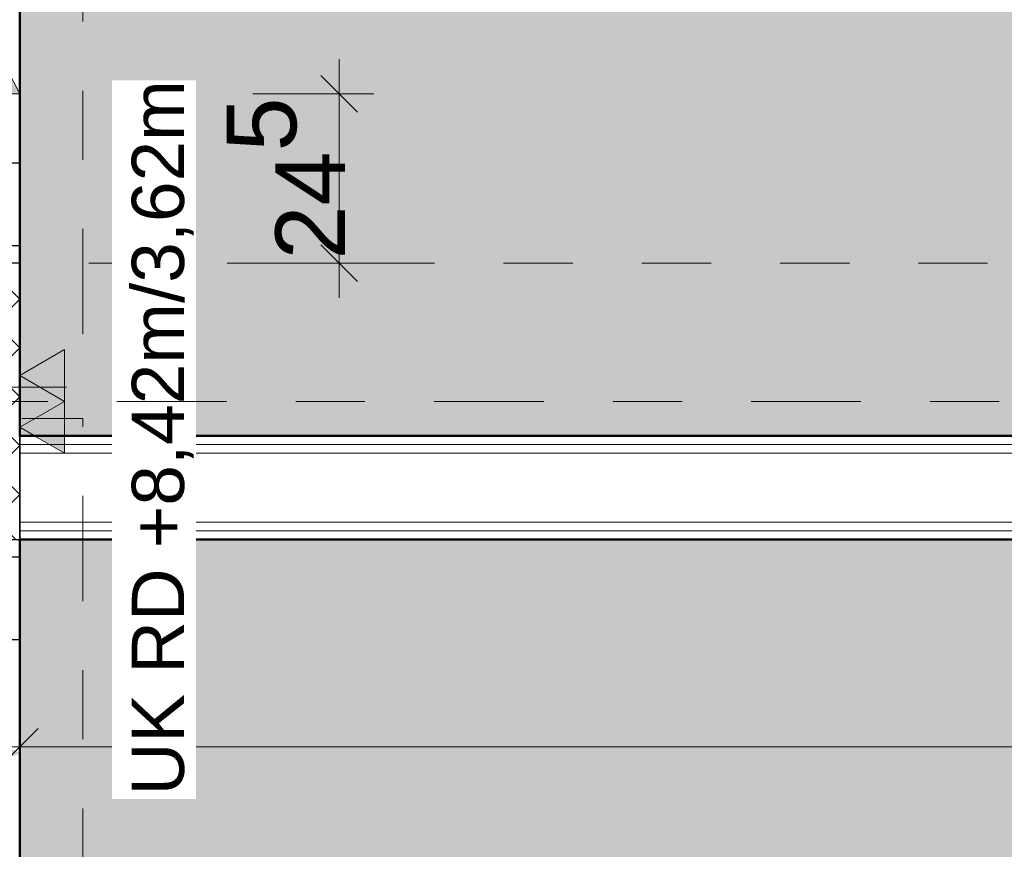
# Model space of a CAD drawing. Header units: metres. Extents: x -180 to 4, y -49 to 6.
# Tile 78 of 256: x -175.22 to -173.8, y -20.6 to -19.39. Entities that reach past the tile are written whole.
import ezdxf

# ---------------------------------------------------------------- set-up
doc = ezdxf.new("R2010")
doc.units = ezdxf.units.M
doc.header["$LTSCALE"] = 0.05
doc.header["$PDMODE"] = 1
doc.header["$PDSIZE"] = -2
for name, pattern in [('ISO-10 Strichpunktlinie', [4.699, 3.048, -0.762, 0.127, -0.762]), ('Linienart-20', [2.116531, 1.058062, -1.058469]), ('Linienart-34', [4.233, 2.116, -2.117]), ('Linienart-53', [5.291531, 3.175, -1.058062, 0.352704, -0.705764])]:
    doc.linetypes.add(name, pattern=pattern)
doc.layers.get('0').update_dxf_attribs({"lineweight": 25})
for name, color, linetype, lineweight, true_color in [('00 -Bauelemente -Dämmung innen', 7, 'Continuous', 9, 0xff7fe6), ('00 -Bauelemente -Gipskarton', 7, 'Continuous', 9, 0xff7fe6), ('30 -33 Aussenwände- 3 Aussenstützen', 7, 'Continuous', 50, 0x0000dd), ('30 -33 Aussenwände- 7 Fassade_ Elemente', 7, 'Continuous', 9, 0x00aacc), ('30 -34 Innenwände- 11 Durchbruch', 4, 'Continuous', 9, 0x00ffff), ('30 -34 Innenwände- 2 nichttragend', 7, 'Continuous', 18, 0xff7fe6), ('30 -35 Decken- 1 Konstruktion-Träger- Stahlbeton', 7, 'Continuous', 13, 0x33aa00), ('60- 61 allgemeine Ausstattung- 1 Möbel', 7, 'Continuous', 9, 0x00cccc), ('70 -72 Beschriftung- 1 Beschriftung allgemein', 7, 'Continuous', 9, 0xff6633), ('70 -72 Beschriftung- 2 Beschriftung Bauteile', 7, 'Continuous', 9, 0x9999ff), ('70 -72 Beschriftung- 7 Detailverweise Linie', 7, 'Continuous', 9, 0x00dd00), ('70 -73 Bauteildarst.- 3 verdeckt 0.35', 4, 'Linienart-34', 35, 0x00ffff), ('70 -75 Raumstempel- 1 Raumstempel', 1, 'Continuous', 50, 0xff0000), ('70 -76 Bemaßung- 2 Allgemein', 7, 'Continuous', 5, 0x6666cc), ('CW-Unsichtbar', 7, 'Continuous', 9, 0x599559)]:
    doc.layers.add(name, color=color, linetype=linetype, lineweight=lineweight, true_color=true_color)
doc.layers.add('70 -71 Achsen- 1 Gebäudeachsen', color=7, linetype='Linienart-53', lineweight=18)
doc.layers.add('Keine', color=7, linetype='Continuous', lineweight=9)
doc.styles.add('Arial', font='arial.ttf')
doc.dimstyles.new('k+k 1_50', dxfattribs={"dimtxt": 0.100689, "dimasz": 0.05302, "dimexe": 0.05, "dimexo": 0.15, "dimgap": 0.01, "dimtad": 1, "dimdec": 3, "dimtxsty": 'Arial', "dimblk": 'VW_SLASH', "dimblk1": 'VW_SLASH', "dimblk2": 'VW_SLASH', "dimcen": 0, "dimdle": 0.05, "dimadec": 3, "dimazin": 0, "dimtfac": 0.75, "dimtdec": 3, "dimtix": 1, "dimtmove": 0, "dimatfit": 0, "dimldrblk": 'VW_SLASH-1', "dimfxl": 0.125, "dimfxlon": 1, "dimfrac": 2, "dimtolj": 1, "dimarcsym": 0})
doc.dimstyles.new('k+k_klein', dxfattribs={"dimtxt": 0.100689, "dimasz": 0.05302, "dimexe": 0.05, "dimexo": 0.15, "dimgap": 0.005, "dimtad": 1, "dimdec": 3, "dimtxsty": 'Arial', "dimblk": 'VW_SLASH-2', "dimblk1": 'VW_SLASH-2', "dimblk2": 'VW_SLASH-2', "dimcen": 0, "dimdle": 0.025, "dimadec": 3, "dimazin": 0, "dimtfac": 0.75, "dimtdec": 3, "dimtix": 1, "dimtmove": 0, "dimatfit": 0, "dimldrblk": 'VW_FILLEDARROW', "dimfxl": 0.1, "dimfxlon": 1, "dimfrac": 2, "dimtolj": 1, "dimarcsym": 0})

# ---------------------------------------------------------------- blocks, each defined once
blk = doc.blocks.new('Gruppe-6190')
at = {"color": 255}
blk.add_wipeout([(-175.776, -11.922), (-175.221, -11.922), (-175.221, -19.722), (-175.776, -19.722), (-175.776, -19.877), (-176.018, -19.877), (-176.018, -11.767), (-175.776, -11.767)], dxfattribs=at).dxf.layer = '30 -33 Aussenwände- 7 Fassade_ Elemente'
at = {"layer": '30 -33 Aussenwände- 7 Fassade_ Elemente', "flags": 128}
blk.add_lwpolyline([(-175.776, -11.922), (-175.221, -11.922), (-175.221, -19.722), (-175.776, -19.722), (-175.776, -19.877), (-176.018, -19.877), (-176.018, -11.767), (-175.776, -11.767)], close=True, dxfattribs=at)
at = {"layer": '30 -33 Aussenwände- 7 Fassade_ Elemente', "lineweight": 25, "flags": 128}
blk.add_lwpolyline([(-175.221, -19.602), (-175.221, -19.722), (-175.521, -19.722), (-175.521, -19.602)], close=True, dxfattribs=at)
blk = doc.blocks.new('Gruppe-6290')
at = {"color": 255}
blk.add_wipeout([(-175.776, -22.722), (-175.221, -22.722), (-175.221, -20.172), (-175.776, -20.172), (-175.776, -20.017), (-176.018, -20.017), (-176.018, -22.877), (-175.776, -22.877)], dxfattribs=at).dxf.layer = '30 -33 Aussenwände- 7 Fassade_ Elemente'
at = {"layer": '30 -33 Aussenwände- 7 Fassade_ Elemente', "flags": 128}
blk.add_lwpolyline([(-175.776, -22.722), (-175.221, -22.722), (-175.221, -20.172), (-175.776, -20.172), (-175.776, -20.017), (-176.018, -20.017), (-176.018, -22.877), (-175.776, -22.877)], close=True, dxfattribs=at)
at = {"color": 255, "lineweight": 25}
blk.add_wipeout([(-175.521, -20.292), (-175.521, -20.172), (-175.221, -20.172), (-175.221, -20.292)], dxfattribs=at).dxf.layer = '30 -33 Aussenwände- 7 Fassade_ Elemente'
at = {"layer": '30 -33 Aussenwände- 7 Fassade_ Elemente', "lineweight": 25, "flags": 128}
blk.add_lwpolyline([(-175.521, -20.292), (-175.521, -20.172), (-175.221, -20.172), (-175.221, -20.292)], close=True, dxfattribs=at)
blk = doc.blocks.new('Gruppe-9713')
at = {"layer": '30 -35 Decken- 1 Konstruktion-Träger- Stahlbeton', "color": 7, "linetype": 'Linienart-20', "lineweight": 13, "transparency": 33554687}
blk.add_line((-175.221, -11.897), (-175.221, -30.997), dxfattribs=at)
at = {"layer": '30 -35 Decken- 1 Konstruktion-Träger- Stahlbeton', "color": 0, "flags": 1}
for tag in ['IFC_UUID', 'instanceID']:
    blk.add_attdef(tag, (-175.621, -30.997), '', height=0.00018, dxfattribs=at)
blk = doc.blocks.new('Gruppe-9752')
at = {"layer": '30 -35 Decken- 1 Konstruktion-Träger- Stahlbeton', "color": 7, "linetype": 'Linienart-20', "lineweight": 13, "transparency": 33554687}
for p, q in [((-160.421, -19.747), (-175.221, -19.747)), ((-160.421, -20.147), (-175.221, -20.147))]:
    blk.add_line(p, q, dxfattribs=at)
at = {"layer": '30 -35 Decken- 1 Konstruktion-Träger- Stahlbeton', "color": 7, "linetype": 'Continuous', "lineweight": 35, "transparency": 33554687, "flags": 128}
blk.add_lwpolyline([(-175.221, -20.147), (-175.221, -19.747)], dxfattribs=at)
at = {"layer": '30 -35 Decken- 1 Konstruktion-Träger- Stahlbeton', "color": 0, "flags": 1}
for tag in ['IFC_UUID', 'instanceID']:
    blk.add_attdef(tag, (-175.221, -20.147), '', height=0.00018, dxfattribs=at)
blk = doc.blocks.new('Gruppe-12678')
at = {"layer": '30 -33 Aussenwände- 3 Aussenstützen', "linetype": 'Continuous', "lineweight": 9, "transparency": 33554687}
for p, q in [((-175.421, -19.897), (-175.421, -19.997)), ((-175.471, -19.947), (-175.371, -19.947))]:
    blk.add_line(p, q, dxfattribs=at)
blk = doc.blocks.new('Gruppe-12679')
at = {"color": 255, "lineweight": 25, "transparency": 33554687}
blk.add_wipeout([(-175.221, -19.747), (-175.621, -19.747), (-175.621, -20.147), (-175.221, -20.147)], dxfattribs=at).dxf.layer = '30 -33 Aussenwände- 3 Aussenstützen'
at = {"layer": '30 -33 Aussenwände- 3 Aussenstützen', "linetype": 'Continuous', "lineweight": 9, "transparency": 33554687}
h = blk.add_hatch(dxfattribs=at)
h.set_pattern_fill('Beton 1mm SRF', style=0, pattern_type=2)
h.set_pattern_definition([(45, (0, 0), (0.03535534, -0.03535534), []), (-45, (0, 0), (0.03535534, 0.03535534), [])])
h.paths.add_polyline_path([(-175.221, -19.747), (-175.621, -19.747), (-175.621, -20.147), (-175.221, -20.147)])
at = {"layer": '30 -33 Aussenwände- 3 Aussenstützen', "lineweight": 25, "transparency": 33554687, "flags": 128}
blk.add_lwpolyline([(-175.221, -19.747), (-175.621, -19.747), (-175.621, -20.147), (-175.221, -20.147)], close=True, dxfattribs=at)
at = {"layer": '30 -33 Aussenwände- 3 Aussenstützen', "transparency": 33554687}
blk.add_blockref('Gruppe-12678', (0, 0), dxfattribs=at)
blk = doc.blocks.new('Gruppe-12680')
at = {"layer": '30 -33 Aussenwände- 3 Aussenstützen', "color": 7}
blk.add_blockref('Gruppe-12679', (0, 0), dxfattribs=at)
at = {"layer": '30 -33 Aussenwände- 3 Aussenstützen', "color": 0, "flags": 1}
for tag in ['IFC_UUID', 'instanceID']:
    blk.add_attdef(tag, (-175.621, -20.147), '', height=0.00018, dxfattribs=at)
blk = doc.blocks.new('_01-OG1_Tragwerk (2D)')
at = {"layer": '30 -33 Aussenwände- 7 Fassade_ Elemente', "color": 7}
blk.add_blockref('Gruppe-6190', (0, 0), dxfattribs=at)
blk.add_blockref('Gruppe-6290', (0, 0), dxfattribs=at)
at = {"color": 255, "lineweight": 5, "transparency": 33554687}
blk.add_wipeout([(-169.721, -19.997), (-169.736, -19.997), (-169.761, -20.022), (-169.861, -20.022), (-169.886, -19.997), (-175.221, -19.997), (-175.221, -20.147), (-169.721, -20.147)], dxfattribs=at).dxf.layer = '30 -34 Innenwände- 2 nichttragend'
blk.add_wipeout([(-175.221, -20.0095), (-169.8735, -20.0095), (-169.886, -19.997), (-175.221, -19.997)], dxfattribs=at).dxf.layer = '00 -Bauelemente -Gipskarton'
at = {"layer": '00 -Bauelemente -Gipskarton', "transparency": 33554687}
blk.add_line((-175.221, -19.997), (-169.886, -19.997), dxfattribs=at)
at = {"layer": '30 -34 Innenwände- 2 nichttragend', "transparency": 33554687}
blk.add_line((-175.221, -19.997), (-169.886, -19.997), dxfattribs=at)
at = {"color": 255, "lineweight": 5, "transparency": 33554687}
blk.add_wipeout([(-175.221, -20.022), (-169.861, -20.022), (-169.8735, -20.0095), (-175.221, -20.0095)], dxfattribs=at).dxf.layer = '00 -Bauelemente -Gipskarton'
at = {"layer": '00 -Bauelemente -Gipskarton', "transparency": 33554687}
blk.add_line((-175.221, -20.0095), (-169.8735, -20.0095), dxfattribs=at)
blk.add_line((-175.221, -20.0095), (-169.8735, -20.0095), dxfattribs=at)
at = {"color": 255, "lineweight": 5, "transparency": 33554687}
blk.add_wipeout([(-175.221, -20.022), (-175.221, -20.122), (-169.721, -20.122), (-169.721, -20.022)], dxfattribs=at).dxf.layer = '00 -Bauelemente -Dämmung innen'
at = {"layer": '00 -Bauelemente -Dämmung innen', "transparency": 33554687}
blk.add_line((-175.221, -20.022), (-169.861, -20.022), dxfattribs=at)
at = {"layer": '00 -Bauelemente -Gipskarton', "transparency": 33554687}
blk.add_line((-175.221, -20.022), (-169.861, -20.022), dxfattribs=at)
at = {"color": 255, "lineweight": 5, "transparency": 33554687}
blk.add_wipeout([(-175.221, -20.122), (-175.221, -20.1345), (-169.721, -20.1345), (-169.721, -20.122)], dxfattribs=at).dxf.layer = '00 -Bauelemente -Gipskarton'
at = {"layer": '00 -Bauelemente -Dämmung innen', "transparency": 33554687}
blk.add_line((-175.221, -20.122), (-169.721, -20.122), dxfattribs=at)
at = {"layer": '00 -Bauelemente -Gipskarton', "transparency": 33554687}
blk.add_line((-175.221, -20.122), (-169.721, -20.122), dxfattribs=at)
at = {"color": 255, "lineweight": 5, "transparency": 33554687}
blk.add_wipeout([(-175.221, -20.1345), (-175.221, -20.147), (-169.721, -20.147), (-169.721, -20.1345)], dxfattribs=at).dxf.layer = '00 -Bauelemente -Gipskarton'
at = {"layer": '00 -Bauelemente -Gipskarton', "transparency": 33554687}
for p, q in [((-175.221, -20.1345), (-169.721, -20.1345)), ((-175.221, -20.1345), (-169.721, -20.1345)), ((-175.221, -20.147), (-169.721, -20.147))]:
    blk.add_line(p, q, dxfattribs=at)
at = {"layer": '30 -34 Innenwände- 2 nichttragend', "transparency": 33554687}
for q in [(-175.221, -19.997), (-169.721, -20.147)]:
    blk.add_line((-175.221, -20.147), q, dxfattribs=at)
at = {"layer": '30 -35 Decken- 1 Konstruktion-Träger- Stahlbeton'}
for name in ['Gruppe-9713', 'Gruppe-9752']:
    blk.add_blockref(name, (0, 0), dxfattribs=at)
at = {"layer": '30 -33 Aussenwände- 3 Aussenstützen'}
blk.add_blockref('Gruppe-12680', (0, 0), dxfattribs=at)
blk = doc.blocks.new('Gruppe-14658')
at = {"layer": '30 -34 Innenwände- 11 Durchbruch', "linetype": 'Continuous', "lineweight": 0}
blk.add_hatch(color=4, dxfattribs=at).paths.add_polyline_path([(-175.776, -18.422), (-175.221, -18.422), (-175.776, -19.502), (-175.221, -19.502)])
at = {"layer": '30 -34 Innenwände- 11 Durchbruch', "flags": 128}
blk.add_lwpolyline([(-175.776, -18.422), (-175.221, -18.422), (-175.776, -19.502), (-175.221, -19.502)], close=True, dxfattribs=at)
blk = doc.blocks.new('Gruppe-14659')
at = {"layer": '30 -34 Innenwände- 11 Durchbruch', "flags": 128}
blk.add_lwpolyline([(-175.776, -19.502), (-175.776, -18.422), (-175.221, -19.502), (-175.221, -18.422)], close=True, dxfattribs=at)
blk = doc.blocks.new('Gruppe-14660')
at = {"layer": '30 -34 Innenwände- 11 Durchbruch', "insert": (-175.0386, -18.8525), "char_height": 0.100689, "attachment_point": 7, "line_spacing_factor": 0.970891, "style": 'Arial'}
blk.add_mtext('WD-L 1,08m/0,24m\\PUK= 3,29m ü.OKRB', dxfattribs=at)
blk = doc.blocks.new('Gruppe-14661')
at = {"layer": '30 -34 Innenwände- 11 Durchbruch'}
for name in ['Gruppe-14658', 'Gruppe-14659']:
    blk.add_blockref(name, (0, 0), dxfattribs=at)
at = {"layer": '30 -34 Innenwände- 11 Durchbruch', "color": 7, "transparency": 33554687}
blk.add_blockref('Gruppe-14660', (0, 0), dxfattribs=at)
blk = doc.blocks.new('Gruppe-14662')
at = {"layer": 'CW-Unsichtbar', "linetype": 'Continuous', "lineweight": 5, "transparency": 33554687}
for p in [(-175.776, -18.962), (-175.221, -18.962)]:
    blk.add_point(p, dxfattribs=at)
at = {"layer": '30 -34 Innenwände- 11 Durchbruch', "color": 7, "transparency": 33554687}
blk.add_blockref('Gruppe-14661', (0, 0), dxfattribs=at)
at = {"layer": '30 -34 Innenwände- 11 Durchbruch', "color": 0, "flags": 1}
for tag in ['prm0_value', 'prm1_value', 'prm2_value', 'prm3_value', 'prm4_value', 'prm5_value', 'prm6_value', 'prm7_value', 'IFC_UUID', 'instanceID', 'prm0_name', 'prm0_type', 'prm1_name', 'prm1_type', 'prm2_name', 'prm2_type', 'prm3_name', 'prm3_type', 'prm4_name', 'prm4_type', 'prm5_name', 'prm5_type', 'prm6_name', 'prm6_type', 'prm7_name', 'prm7_type']:
    blk.add_attdef(tag, (-175.776, -19.502), '', height=0.00018, dxfattribs=at)
blk = doc.blocks.new('_OG1_2D (2D)')
at = {"layer": '70 -75 Raumstempel- 1 Raumstempel', "linetype": 'Continuous', "lineweight": 0, "true_color": 0xff0000}
for points in [[(-169.88599996, -15.89704198), (-175.22099996, -15.89704198), (-175.22099996, -19.99704198), (-169.88599996, -19.99704198)], [(-168.02099996, -20.14704198), (-168.02099996, -23.14704198), (-160.34599996, -23.14704198), (-160.34599996, -30.99704198), (-175.22099996, -30.99704198), (-175.22099996, -20.14704198)]]:
    blk.add_hatch(color=1, dxfattribs=at).paths.add_polyline_path(points)
at = {"layer": '60- 61 allgemeine Ausstattung- 1 Möbel', "flags": 128}
blk.add_lwpolyline([(-175.22099996, -20.14704198), (-169.72099996, -20.14704198), (-169.72099996, -20.90704198), (-175.22099996, -20.90704198)], close=True, dxfattribs=at)
at = {"layer": '70 -72 Beschriftung- 7 Detailverweise Linie', "linetype": 'ISO-10 Strichpunktlinie', "flags": 128}
for points in [[(-176.14966208, -19.92628269), (-176.14966208, -11.72628269), (-175.12966208, -11.72628269), (-175.12966208, -19.92628269)], [(-176.14966208, -22.912), (-176.14966208, -19.97204198), (-175.12966208, -19.97204198), (-175.12966208, -22.912)]]:
    blk.add_lwpolyline(points, close=True, dxfattribs=at)
at = {"layer": '70 -75 Raumstempel- 1 Raumstempel', "flags": 128}
for points in [[(-169.88599996, -15.89704198), (-175.22099996, -15.89704198), (-175.22099996, -19.99704198), (-169.88599996, -19.99704198)], [(-168.02099996, -20.14704198), (-168.02099996, -23.14704198), (-160.34599996, -23.14704198), (-160.34599996, -30.99704198), (-175.22099996, -30.99704198), (-175.22099996, -20.14704198)]]:
    blk.add_lwpolyline(points, close=True, dxfattribs=at)
at = {"layer": '30 -34 Innenwände- 11 Durchbruch'}
blk.add_blockref('Gruppe-14662', (0, 0), dxfattribs=at)
blk = doc.blocks.new('VW_SLASH')
at = {"color": 0, "linetype": 'ByBlock', "lineweight": -2, "transparency": 16777216}
blk.add_line((0.943, 0), (-1, 0), dxfattribs=at)
at = {"color": 0, "lineweight": 20, "transparency": 16777216, "flags": 128}
blk.add_lwpolyline([(0.5, 0.5), (-0.5, -0.5)], dxfattribs=at)
blk = doc.blocks.new('*D16283')
at = {"layer": '70 -76 Bemaßung- 2 Allgemein', "color": 0, "lineweight": -2}
for p, q in [((-176.643, -15.897), (-176.818, -15.897)), ((-176.768, -19.944), (-176.768, -15.9501)), ((-176.643, -19.997), (-176.818, -19.997))]:
    blk.add_line(p, q, dxfattribs=at)
at = {"layer": 'Defpoints', "color": 0}
for p in [(-176.768, -15.897), (-175.221, -15.897), (-175.221, -19.997)]:
    blk.add_point(p, dxfattribs=at)
at = {"layer": '70 -76 Bemaßung- 2 Allgemein', "color": 0, "lineweight": -2, "xscale": 0.05302001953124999, "yscale": 0.05302001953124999, "zscale": 0.05302001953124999}
for p, rotation in [((-176.768, -15.897), 90), ((-176.768, -19.997), 270)]:
    blk.add_blockref('VW_SLASH', p, dxfattribs=dict(at, rotation=rotation))
at = {"layer": '70 -76 Bemaßung- 2 Allgemein', "color": 0, "insert": (-176.8385, -17.947), "char_height": 0.10069, "attachment_point": 5, "rotation": 90, "style": 'Arial'}
blk.add_mtext('\\A1;4,10', dxfattribs=at)
blk = doc.blocks.new('VW_SLASH-1')
at = {"color": 0, "linetype": 'ByBlock', "lineweight": -2, "transparency": 16777216}
blk.add_line((0.943, 0), (-1, 0), dxfattribs=at)
at = {"color": 0, "lineweight": 5, "transparency": 16777216, "flags": 128}
blk.add_lwpolyline([(0.5, 0.5), (-0.5, -0.5)], dxfattribs=at)
blk = doc.blocks.new('*D16284')
at = {"layer": '70 -76 Bemaßung- 2 Allgemein', "color": 0, "lineweight": -2}
for p, q in [((-176.768, -19.944), (-176.768, -19.891)), ((-176.643, -19.997), (-176.818, -19.997)), ((-176.768, -20.147), (-176.768, -19.997)), ((-176.643, -20.147), (-176.818, -20.147)), ((-176.768, -20.2001), (-176.768, -20.2531))]:
    blk.add_line(p, q, dxfattribs=at)
at = {"layer": 'Defpoints', "color": 0}
for p in [(-176.768, -19.997), (-175.221, -19.997), (-175.221, -20.147)]:
    blk.add_point(p, dxfattribs=at)
at = {"layer": '70 -76 Bemaßung- 2 Allgemein', "color": 0, "lineweight": -2, "xscale": 0.05302001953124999, "yscale": 0.05302001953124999, "zscale": 0.05302001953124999}
for p, rotation in [((-176.768, -19.997), 270), ((-176.768, -20.147), 90)]:
    blk.add_blockref('VW_SLASH', p, dxfattribs=dict(at, rotation=rotation))
at = {"layer": '70 -76 Bemaßung- 2 Allgemein', "color": 0, "insert": (-176.8844, -20.072), "char_height": 0.10069, "attachment_point": 5, "rotation": 90, "style": 'Arial'}
blk.add_mtext('\\A1;15', dxfattribs=at)
blk = doc.blocks.new('*D16285')
at = {"layer": '70 -76 Bemaßung- 2 Allgemein', "color": 0, "lineweight": -2}
for p, q in [((-176.643, -20.147), (-176.818, -20.147)), ((-176.768, -31.159), (-176.768, -20.2001)), ((-176.643, -31.212), (-176.818, -31.212))]:
    blk.add_line(p, q, dxfattribs=at)
at = {"layer": 'Defpoints', "color": 0}
for p in [(-176.768, -20.147), (-175.221, -20.147), (-175.101, -31.212)]:
    blk.add_point(p, dxfattribs=at)
at = {"layer": '70 -76 Bemaßung- 2 Allgemein', "color": 0, "lineweight": -2, "xscale": 0.05302001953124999, "yscale": 0.05302001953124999, "zscale": 0.05302001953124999}
for p, rotation in [((-176.768, -20.147), 90), ((-176.768, -31.212), 270)]:
    blk.add_blockref('VW_SLASH', p, dxfattribs=dict(at, rotation=rotation))
at = {"layer": '70 -76 Bemaßung- 2 Allgemein', "color": 0, "insert": (-176.8552, -25.6795), "char_height": 0.100689, "attachment_point": 5, "rotation": 90, "style": 'Arial'}
blk.add_mtext('\\A1;11,06\\S5^ ;', dxfattribs=at)
blk = doc.blocks.new('VW_SLASH-2')
at = {"color": 0, "linetype": 'ByBlock', "lineweight": -2, "transparency": 16777216}
blk.add_line((0.472, 0), (-1, 0), dxfattribs=at)
at = {"color": 0, "lineweight": 5, "transparency": 16777216, "flags": 128}
blk.add_lwpolyline([(0.5, 0.5), (-0.5, -0.5)], dxfattribs=at)
blk = doc.blocks.new('*D17010')
at = {"layer": '70 -76 Bemaßung- 2 Allgemein', "color": 0, "lineweight": -2}
for p, q in [((-177.168, -11.897), (-177.318, -11.897)), ((-177.268, -19.694), (-177.268, -11.9501)), ((-177.168, -19.747), (-177.318, -19.747))]:
    blk.add_line(p, q, dxfattribs=at)
at = {"layer": 'Defpoints', "color": 0}
for p in [(-177.268, -11.897), (-175.221, -11.897), (-175.221, -19.747)]:
    blk.add_point(p, dxfattribs=at)
at = {"layer": '70 -76 Bemaßung- 2 Allgemein', "color": 0, "lineweight": -2, "xscale": 0.05302001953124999, "yscale": 0.05302001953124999, "zscale": 0.05302001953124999}
for p, rotation in [((-177.268, -11.897), 90), ((-177.268, -19.747), 270)]:
    blk.add_blockref('VW_SLASH-2', p, dxfattribs=dict(at, rotation=rotation))
at = {"layer": '70 -76 Bemaßung- 2 Allgemein', "color": 0, "insert": (-177.3335, -15.822), "char_height": 0.10069, "attachment_point": 5, "rotation": 90, "style": 'Arial'}
blk.add_mtext('\\A1;7,85', dxfattribs=at)
blk = doc.blocks.new('VW_FILLEDARROW')
at = {"linetype": 'Continuous', "lineweight": 0, "transparency": 16777216}
blk.add_hatch(color=0, dxfattribs=at).paths.add_polyline_path([(-2.829, 0.758), (0, 0), (-2.829, -0.758)])
at = {"color": 0, "lineweight": 5, "transparency": 16777216, "flags": 128}
blk.add_lwpolyline([(-2.829, 0.758), (0, 0), (-2.829, -0.758)], close=True, dxfattribs=at)
blk = doc.blocks.new('*D17011')
at = {"layer": '70 -76 Bemaßung- 2 Allgemein', "color": 0, "lineweight": -2}
for p, q in [((-177.168, -19.747), (-177.318, -19.747)), ((-177.268, -19.894), (-177.268, -19.8001)), ((-177.168, -19.947), (-177.318, -19.947))]:
    blk.add_line(p, q, dxfattribs=at)
at = {"layer": 'Defpoints', "color": 0}
for p in [(-177.268, -19.747), (-175.221, -19.747), (-175.221, -19.947)]:
    blk.add_point(p, dxfattribs=at)
at = {"layer": '70 -76 Bemaßung- 2 Allgemein', "color": 0, "lineweight": -2, "xscale": 0.05302001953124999, "yscale": 0.05302001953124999, "zscale": 0.05302001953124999}
for p, rotation in [((-177.268, -19.747), 90), ((-177.268, -19.947), 270)]:
    blk.add_blockref('VW_SLASH-2', p, dxfattribs=dict(at, rotation=rotation))
at = {"layer": '70 -76 Bemaßung- 2 Allgemein', "color": 0, "insert": (-177.3244, -19.847), "char_height": 0.10069, "attachment_point": 5, "rotation": 90, "style": 'Arial'}
blk.add_mtext('\\A1;20', dxfattribs=at)
blk = doc.blocks.new('*D17012')
at = {"layer": '70 -76 Bemaßung- 2 Allgemein', "color": 0, "lineweight": -2}
for p, q in [((-177.168, -19.947), (-177.318, -19.947)), ((-177.268, -20.094), (-177.268, -20.0001)), ((-177.168, -20.147), (-177.318, -20.147))]:
    blk.add_line(p, q, dxfattribs=at)
at = {"layer": 'Defpoints', "color": 0}
for p in [(-177.268, -19.947), (-175.221, -19.947), (-175.221, -20.147)]:
    blk.add_point(p, dxfattribs=at)
at = {"layer": '70 -76 Bemaßung- 2 Allgemein', "color": 0, "lineweight": -2, "xscale": 0.05302001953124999, "yscale": 0.05302001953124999, "zscale": 0.05302001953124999}
for p, rotation in [((-177.268, -19.947), 90), ((-177.268, -20.147), 270)]:
    blk.add_blockref('VW_SLASH-2', p, dxfattribs=dict(at, rotation=rotation))
at = {"layer": '70 -76 Bemaßung- 2 Allgemein', "color": 0, "insert": (-177.3244, -20.047), "char_height": 0.10069, "attachment_point": 5, "rotation": 90, "style": 'Arial'}
blk.add_mtext('\\A1;20', dxfattribs=at)
blk = doc.blocks.new('*D17013')
at = {"layer": '70 -76 Bemaßung- 2 Allgemein', "color": 0, "lineweight": -2}
for p, q in [((-177.168, -20.147), (-177.318, -20.147)), ((-177.268, -22.694), (-177.268, -20.2001)), ((-177.168, -22.747), (-177.318, -22.747))]:
    blk.add_line(p, q, dxfattribs=at)
at = {"layer": 'Defpoints', "color": 0}
for p in [(-177.268, -20.147), (-175.221, -20.147), (-175.321, -22.747)]:
    blk.add_point(p, dxfattribs=at)
at = {"layer": '70 -76 Bemaßung- 2 Allgemein', "color": 0, "lineweight": -2, "xscale": 0.05302001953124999, "yscale": 0.05302001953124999, "zscale": 0.05302001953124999}
for p, rotation in [((-177.268, -20.147), 90), ((-177.268, -22.747), 270)]:
    blk.add_blockref('VW_SLASH-2', p, dxfattribs=dict(at, rotation=rotation))
at = {"layer": '70 -76 Bemaßung- 2 Allgemein', "color": 0, "insert": (-177.3335, -21.447), "char_height": 0.10069, "attachment_point": 5, "rotation": 90, "style": 'Arial'}
blk.add_mtext('\\A1;2,60', dxfattribs=at)
blk = doc.blocks.new('*D18935')
at = {"layer": '70 -76 Bemaßung- 2 Allgemein', "color": 0, "lineweight": -2}
for p, q in [((-175.221, -20.622), (-175.221, -20.797)), ((-169.886, -20.622), (-169.886, -20.797)), ((-169.939, -20.747), (-175.168, -20.747))]:
    blk.add_line(p, q, dxfattribs=at)
at = {"layer": 'Defpoints', "color": 0}
for p in [(-169.886, -19.997), (-175.221, -20.447), (-175.221, -20.747)]:
    blk.add_point(p, dxfattribs=at)
at = {"layer": '70 -76 Bemaßung- 2 Allgemein', "color": 0, "lineweight": -2, "xscale": 0.05302001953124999, "yscale": 0.05302001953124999, "zscale": 0.05302001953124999, "rotation": 180}
blk.add_blockref('VW_SLASH', (-175.221, -20.747), dxfattribs=at)
at = {"layer": '70 -76 Bemaßung- 2 Allgemein', "color": 0, "lineweight": -2, "xscale": 0.05302001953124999, "yscale": 0.05302001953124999, "zscale": 0.05302001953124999}
blk.add_blockref('VW_SLASH', (-169.886, -20.747), dxfattribs=at)
at = {"layer": '70 -76 Bemaßung- 2 Allgemein', "color": 0, "insert": (-173.2743, -20.6561), "char_height": 0.100689, "attachment_point": 5, "style": 'Arial'}
blk.add_mtext('\\A1;5,33\\S5^ ;', dxfattribs=at)
blk = doc.blocks.new('*D18938')
at = {"layer": '70 -76 Bemaßung- 2 Allgemein', "color": 0, "lineweight": -2}
for p, q in [((-175.221, -20.322), (-175.221, -20.497)), ((-169.721, -20.322), (-169.721, -20.497)), ((-169.774, -20.447), (-175.168, -20.447))]:
    blk.add_line(p, q, dxfattribs=at)
at = {"layer": 'Defpoints', "color": 0}
for p in [(-175.221, -20.147), (-169.721, -20.147), (-175.221, -20.447)]:
    blk.add_point(p, dxfattribs=at)
at = {"layer": '70 -76 Bemaßung- 2 Allgemein', "color": 0, "lineweight": -2, "xscale": 0.05302001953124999, "yscale": 0.05302001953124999, "zscale": 0.05302001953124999, "rotation": 180}
blk.add_blockref('VW_SLASH', (-175.221, -20.447), dxfattribs=at)
at = {"layer": '70 -76 Bemaßung- 2 Allgemein', "color": 0, "lineweight": -2, "xscale": 0.05302001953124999, "yscale": 0.05302001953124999, "zscale": 0.05302001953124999}
blk.add_blockref('VW_SLASH', (-169.721, -20.447), dxfattribs=at)
at = {"layer": '70 -76 Bemaßung- 2 Allgemein', "color": 0, "insert": (-173.2743, -20.3561), "char_height": 0.10069, "attachment_point": 5, "style": 'Arial'}
blk.add_mtext('\\A1;5,50', dxfattribs=at)
blk = doc.blocks.new('Gruppe-16164')
at = {"layer": '70 -76 Bemaßung- 2 Allgemein', "color": 7, "linetype": 'Continuous'}
blk.add_solid([(-175.0875, -20.5226), (-175.221, -20.456), (-175.0876, -20.3891)], dxfattribs=at)
at = {"color": 255}
blk.add_wipeout([(-174.9658, -20.5226), (-174.9658, -19.4823), (-175.0875, -19.4823), (-175.0875, -20.5226)], dxfattribs=at).dxf.layer = '70 -76 Bemaßung- 2 Allgemein'
at = {"layer": '70 -76 Bemaßung- 2 Allgemein', "insert": (-174.9693, -19.4823), "char_height": 0.075516, "attachment_point": 9, "rotation": 90, "line_spacing_factor": 0.973705, "style": 'Arial'}
blk.add_mtext('UK RD +8,42m/3,62m', dxfattribs=at)
blk = doc.blocks.new('Gruppe-16165')
at = {"layer": '70 -76 Bemaßung- 2 Allgemein', "color": 7, "linetype": 'Continuous'}
blk.add_solid([(-175.3545, -20.3894), (-175.221, -20.456), (-175.3544, -20.5229)], dxfattribs=at)
at = {"color": 255}
blk.add_wipeout([(-175.3545, -21.4297), (-175.3545, -20.3894), (-175.4762, -20.3894), (-175.4762, -21.4297)], dxfattribs=at).dxf.layer = '70 -76 Bemaßung- 2 Allgemein'
at = {"layer": '70 -76 Bemaßung- 2 Allgemein', "insert": (-175.358, -20.3894), "char_height": 0.075516, "attachment_point": 9, "rotation": 90, "line_spacing_factor": 0.973705, "style": 'Arial'}
blk.add_mtext('UK RD +8,15m/3,35m', dxfattribs=at)
blk = doc.blocks.new('Gruppe-16320')
at = {"layer": '70 -73 Bauteildarst.- 3 verdeckt 0.35'}
blk.add_blockref('Gruppe-16164', (0, 0), dxfattribs=at)
blk.add_blockref('Gruppe-16165', (0, 0), dxfattribs=at)
blk = doc.blocks.new('*D20304')
at = {"layer": '70 -76 Bemaßung- 2 Allgemein', "color": 0, "lineweight": -2}
for p, q in [((-174.8837, -19.502), (-174.7087, -19.502)), ((-174.7587, -19.694), (-174.7587, -19.5551)), ((-174.8837, -19.747), (-174.7087, -19.747))]:
    blk.add_line(p, q, dxfattribs=at)
at = {"layer": 'Defpoints', "color": 0}
for p in [(-175.221, -19.502), (-174.7587, -19.502), (-175.221, -19.747)]:
    blk.add_point(p, dxfattribs=at)
at = {"layer": '70 -76 Bemaßung- 2 Allgemein', "color": 0, "lineweight": -2, "xscale": 0.05302001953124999, "yscale": 0.05302001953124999, "zscale": 0.05302001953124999}
for p, rotation in [((-174.7587, -19.502), 90), ((-174.7587, -19.747), 270)]:
    blk.add_blockref('VW_SLASH', p, dxfattribs=dict(at, rotation=rotation))
at = {"layer": '70 -76 Bemaßung- 2 Allgemein', "color": 0, "insert": (-174.836, -19.6245), "char_height": 0.100689, "attachment_point": 5, "rotation": 90, "style": 'Arial'}
blk.add_mtext('\\A1;24\\S5^ ;', dxfattribs=at)
blk = doc.blocks.new('Gruppe-16692')
at = {"layer": '70 -72 Beschriftung- 2 Beschriftung Bauteile', "linetype": 'Continuous', "lineweight": 0}
for points in [[(-175.156, -19.947), (-175.221, -19.9095), (-175.156, -19.872)], [(-175.156, -20.022), (-175.221, -19.9845), (-175.156, -19.947)]]:
    blk.add_hatch(color=254, dxfattribs=at).paths.add_polyline_path(points)
at = {"layer": '70 -72 Beschriftung- 2 Beschriftung Bauteile', "linetype": 'Continuous', "lineweight": 9, "flags": 128}
for points in [[(-175.156, -19.947), (-175.221, -19.9095), (-175.156, -19.872)], [(-175.156, -20.022), (-175.221, -19.9845), (-175.156, -19.947)]]:
    blk.add_lwpolyline(points, close=True, dxfattribs=at)
at = {"layer": '70 -72 Beschriftung- 2 Beschriftung Bauteile', "linetype": 'Continuous', "lineweight": 5}
blk.add_point((-175.221, -19.947), dxfattribs=at)
blk = doc.blocks.new('_Achsen (3D)')
at = {"layer": '70 -71 Achsen- 1 Gebäudeachsen', "transparency": 33554687}
blk.add_line((-179.668, -19.947), (3.826, -19.947), dxfattribs=at)
blk = doc.blocks.new('Gruppe-15238')
at = {"layer": '70 -76 Bemaßung- 2 Allgemein'}
for p1, p2, text, override, picture, middle in [((-175.221, -19.997), (-175.221, -15.897), '4,10', {"dimtxt": 0.100689, "dimgap": 0.01, "dimpost": '<>', "dimtxsty": 'Arial', "dimtmove": 2}, '*D16283', (-176.8385, -17.947)), ((-175.221, -20.147), (-175.221, -19.997), '15', {"dimtxt": 0.100689, "dimgap": 0.01, "dimpost": '<>', "dimtxsty": 'Arial', "dimtix": 0, "dimtmove": 2}, '*D16284', (-176.8844, -20.072))]:
    dim = blk.add_aligned_dim(p1=p1, p2=p2, distance=1.547, text=text, dimstyle='k+k 1_50', override=override, dxfattribs=at)
    dim.commit()
    dim.dimension.update_dxf_attribs({"geometry": picture, "text_midpoint": middle})
dim = blk.add_linear_dim(base=(-176.768, -20.147), p1=(-175.101, -31.212), p2=(-175.221, -20.147), angle=270, text='11,06\\S5^ ;', dimstyle='k+k 1_50', override={"dimtxt": 0.100689, "dimgap": 0.01, "dimpost": '<>', "dimtxsty": 'Arial', "dimtmove": 2}, dxfattribs=at)
dim.commit()
dim.dimension.update_dxf_attribs({"geometry": '*D16285', "text_midpoint": (-176.8552, -25.6795)})
blk = doc.blocks.new('Gruppe-15272')
at = {"layer": '70 -76 Bemaßung- 2 Allgemein'}
for base, p1, p2, text, picture, middle in [((-177.26799996, -11.89704198), (-175.22099996, -19.74704198), (-175.22099996, -11.89704198), '7,85', '*D17010', (-177.3334635, -15.82204198)), ((-177.26799996, -19.74704198), (-175.22099996, -19.94704198), (-175.22099996, -19.74704198), '20', '*D17011', (-177.32440152, -19.84704198)), ((-177.26799996, -19.94704198), (-175.22099996, -20.14704198), (-175.22099996, -19.94704198), '20', '*D17012', (-177.32440152, -20.04704198)), ((-177.26799996, -20.14704198), (-175.32099996, -22.74704198), (-175.22099996, -20.14704198), '2,60', '*D17013', (-177.3334635, -21.44704198))]:
    dim = blk.add_linear_dim(base=base, p1=p1, p2=p2, angle=270, text=text, dimstyle='k+k_klein', override={"dimtxt": 0.100689, "dimgap": 0.005, "dimdec": 8, "dimpost": '<>', "dimtxsty": 'Arial', "dimtmove": 2}, dxfattribs=at)
    dim.commit()
    dim.dimension.update_dxf_attribs({"geometry": picture, "text_midpoint": middle})
blk = doc.blocks.new('Gruppe-15585')
at = {"layer": '70 -76 Bemaßung- 2 Allgemein'}
dim = blk.add_linear_dim(base=(-175.221, -20.747), p1=(-169.886, -19.997), p2=(-175.221, -20.447), text='5,33\\S5^ ;', dimstyle='k+k 1_50', override={"dimtxt": 0.100689, "dimgap": 0.01, "dimpost": '<>', "dimtxsty": 'Arial', "dimtmove": 2}, dxfattribs=at)
dim.commit()
dim.dimension.update_dxf_attribs({"geometry": '*D18935', "text_midpoint": (-173.2743, -20.6561), "dimtype": 160})
blk = doc.blocks.new('_OG1_2D Bemaßung_ Beschriftung (2D)')
at = {"layer": '70 -76 Bemaßung- 2 Allgemein'}
for name in ['Gruppe-15238', 'Gruppe-15272', 'Gruppe-15585']:
    blk.add_blockref(name, (0, 0), dxfattribs=at)
dim = blk.add_linear_dim(base=(-175.22099996, -20.44704198), p1=(-169.72099996, -20.14704198), p2=(-175.22099996, -20.14704198), text='5,50', dimstyle='k+k 1_50', override={"dimtxt": 0.100689, "dimgap": 0.01, "dimpost": '<>', "dimtxsty": 'Arial', "dimtmove": 2}, dxfattribs=at)
dim.commit()
dim.dimension.update_dxf_attribs({"geometry": '*D18938', "text_midpoint": (-173.27431003, -20.35607948), "dimtype": 160})
at = {"layer": '30 -35 Decken- 1 Konstruktion-Träger- Stahlbeton', "color": 7}
blk.add_blockref('Gruppe-16320', (0, 0), dxfattribs=at)
at = {"layer": '70 -72 Beschriftung- 1 Beschriftung allgemein', "color": 7}
blk.add_blockref('Gruppe-16692', (0, 0), dxfattribs=at)
at = {"layer": '70 -76 Bemaßung- 2 Allgemein'}
dim = blk.add_linear_dim(base=(-174.75874606, -19.50204198), p1=(-175.22099996, -19.74704198), p2=(-175.22099996, -19.50204198), angle=270, text='24\\S5^ ;', dimstyle='k+k 1_50', override={"dimtxt": 0.100689, "dimgap": 0.01, "dimdec": 8, "dimpost": '<>', "dimtxsty": 'Arial', "dimtmove": 2}, dxfattribs=at)
dim.commit()
dim.dimension.update_dxf_attribs({"geometry": '*D20304', "text_midpoint": (-174.83602287, -19.62454198)})

msp = doc.modelspace()

# ---------------------------------------------------------------- block references
at = {"layer": 'Keine', "color": 1}
msp.add_blockref('_01-OG1_Tragwerk (2D)', (0, 0), dxfattribs=at)

# ---------------------------------------------------------------- next in the draw order: block references
msp.add_blockref('_OG1_2D (2D)', (0, 0), dxfattribs=at)

# ---------------------------------------------------------------- next in the draw order: block references
msp.add_blockref('_OG1_2D Bemaßung_ Beschriftung (2D)', (0, 0), dxfattribs=at)

# ---------------------------------------------------------------- next in the draw order: block references
msp.add_blockref('_Achsen (3D)', (0, 0), dxfattribs=at)

doc.saveas('drawing.dxf')
